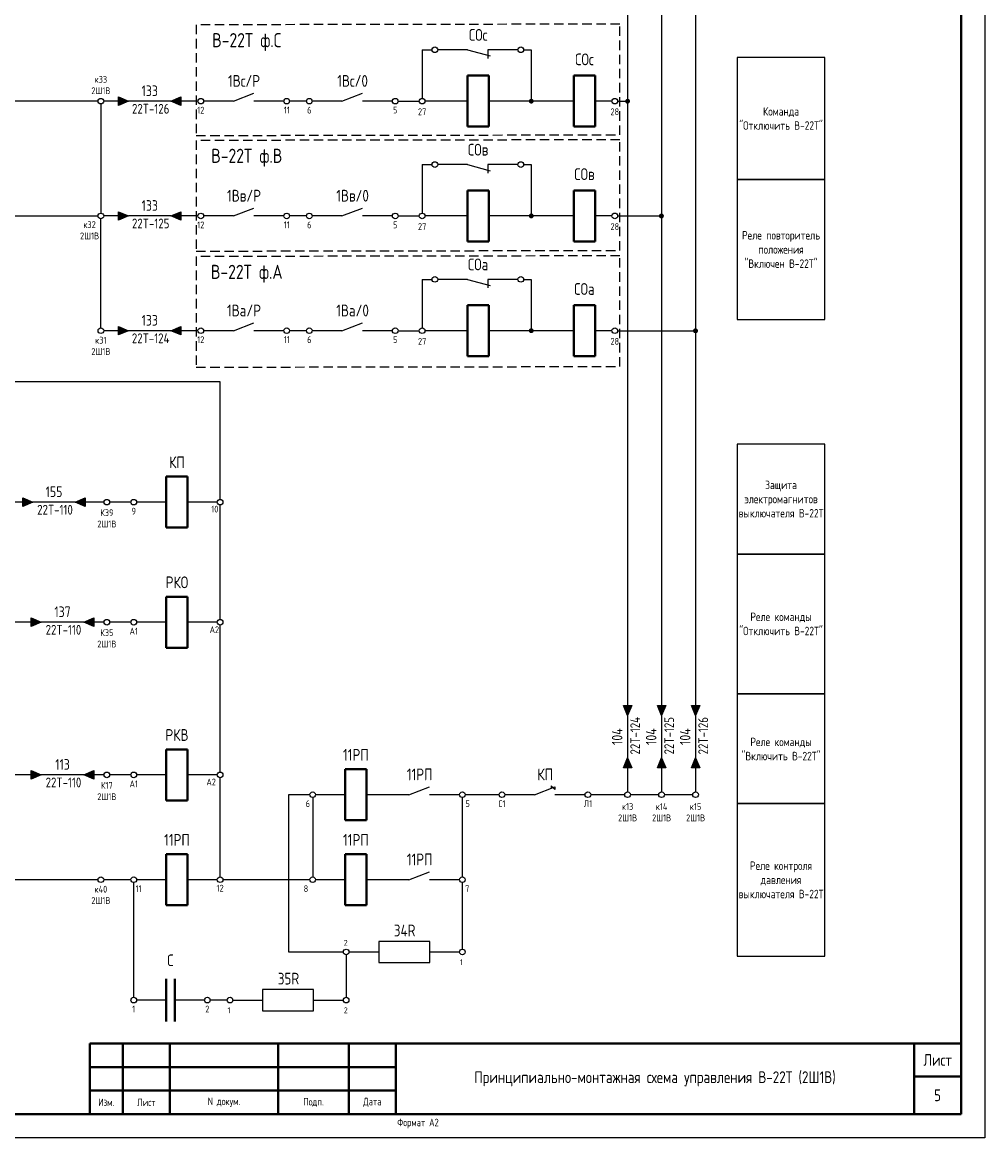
# Model space of a CAD drawing. Header units: millimetres. Extents: x 3972 to 7513, y 1417 to 2199.
# Tile 12 of 19: x 6097 to 6302, y 1779 to 2015. Entities that reach past the tile are written whole.
import ezdxf
from ezdxf.enums import TextEntityAlignment as Align

# ---------------------------------------------------------------- set-up
doc = ezdxf.new("R2010")
doc.units = ezdxf.units.MM
doc.linetypes.add('JIS_02_2.0', pattern=[3, 2, -1])
doc.layers.add('основная 0.5', color=7, linetype='Continuous', lineweight=50)
doc.styles.add('SIMPLEX', font='GOST.ttf', dxfattribs={"height": 5})

msp = doc.modelspace()

# ---------------------------------------------------------------- hatches: boundary and pattern name
h = msp.add_hatch(color=256)
h.dxf.hatch_style = 1
h.paths.add_polyline_path([(6117.9, 1997.71), (6120.02, 1998.61), (6117.9, 1999.51)])
h = msp.add_hatch(color=256)
h.dxf.hatch_style = 1
h.paths.add_polyline_path([(6131.16, 1999.51), (6129.04, 1998.61), (6131.16, 1997.71)])
h = msp.add_hatch(color=256)
h.dxf.hatch_style = 1
h.paths.add_polyline_path([(6117.9, 1973.34), (6120.02, 1974.24), (6117.9, 1975.15)])
h = msp.add_hatch(color=256)
h.dxf.hatch_style = 1
h.paths.add_polyline_path([(6131.16, 1975.15), (6129.04, 1974.24), (6131.16, 1973.34)])
h = msp.add_hatch(color=256)
h.dxf.hatch_style = 1
h.paths.add_polyline_path([(6117.9, 1948.97), (6120.02, 1949.88), (6117.9, 1950.78)])
h = msp.add_hatch(color=256)
h.dxf.hatch_style = 1
h.paths.add_polyline_path([(6131.16, 1950.78), (6129.04, 1949.88), (6131.16, 1948.97)])
h = msp.add_hatch(color=256)
h.dxf.hatch_style = 1
h.paths.add_polyline_path([(6097.58, 1912.58), (6099.69, 1913.48), (6097.58, 1914.38)])
h = msp.add_hatch(color=256)
h.dxf.hatch_style = 1
h.paths.add_polyline_path([(6110.83, 1914.38), (6108.72, 1913.48), (6110.83, 1912.58)])
h = msp.add_hatch(color=256)
h.dxf.hatch_style = 1
h.paths.add_polyline_path([(6099.38, 1887.09), (6101.5, 1888), (6099.38, 1888.9)])
h = msp.add_hatch(color=256)
h.dxf.hatch_style = 1
h.paths.add_polyline_path([(6112.64, 1888.9), (6110.52, 1888), (6112.64, 1887.09)])
h = msp.add_hatch(color=256)
h.dxf.hatch_style = 1
h.paths.add_polyline_path([(6225.08, 1870.33), (6225.98, 1868.22), (6226.88, 1870.33)])
h = msp.add_hatch(color=256)
h.dxf.hatch_style = 1
h.paths.add_polyline_path([(6232.3, 1870.33), (6233.2, 1868.22), (6234.1, 1870.33)])
h = msp.add_hatch(color=256)
h.dxf.hatch_style = 1
h.paths.add_polyline_path([(6239.52, 1870.33), (6240.42, 1868.22), (6241.32, 1870.33)])
h = msp.add_hatch(color=256)
h.dxf.hatch_style = 1
h.paths.add_polyline_path([(6226.88, 1857.08), (6225.98, 1859.19), (6225.08, 1857.08)])
h = msp.add_hatch(color=256)
h.dxf.hatch_style = 1
h.paths.add_polyline_path([(6234.1, 1857.08), (6233.2, 1859.19), (6232.3, 1857.08)])
h = msp.add_hatch(color=256)
h.dxf.hatch_style = 1
h.paths.add_polyline_path([(6241.32, 1857.08), (6240.42, 1859.19), (6239.52, 1857.08)])
h = msp.add_hatch(color=256)
h.dxf.hatch_style = 1
h.paths.add_polyline_path([(6099.38, 1854.69), (6101.5, 1855.59), (6099.38, 1856.49)])
h = msp.add_hatch(color=256)
h.dxf.hatch_style = 1
h.paths.add_polyline_path([(6112.64, 1856.49), (6110.52, 1855.59), (6112.64, 1854.69)])

# ---------------------------------------------------------------- linework, layer by layer
for p, q in [((6301.8, 2198.56), (6301.8, 1778.56)), ((6240.42, 2071.12), (6240.42, 1851.98)), ((6233.2, 2046.75), (6233.2, 1851.98)), ((6225.98, 2022.38), (6225.98, 1851.98)), ((6182.36, 2009.52), (6184.47, 2009.52)), ((6182.36, 2009.52), (6182.36, 1999.21)), ((6191.99, 2009.52), (6185.67, 2009.52)), ((6191.99, 2009.52), (6196.83, 2008.2)), ((6202.65, 2009.52), (6196.33, 2009.52)), ((6196.33, 2009.52), (6196.33, 2007.68)), ((6203.91, 2009.52), (6205.53, 2009.52)), ((6205.53, 2009.52), (6205.53, 1998.61)), ((6113.55, 1998.61), (5997.61, 1998.61)), ((6117.9, 1998.61), (6114.74, 1998.61)), ((6117.9, 1997.71), (6117.9, 1999.51)), ((6117.9, 1999.51), (6120.02, 1998.61)), ((6120.02, 1998.61), (6117.9, 1997.71)), ((6129.04, 1998.61), (6120.02, 1998.61)), ((6129.04, 1998.61), (6131.16, 1999.51)), ((6131.16, 1997.71), (6129.04, 1998.61)), ((6131.16, 1999.51), (6131.16, 1997.71)), ((6134.77, 1998.61), (6131.16, 1998.61)), ((6142.28, 1998.61), (6135.96, 1998.61)), ((6142.28, 1998.61), (6146.62, 2000.28)), ((6153.01, 1998.61), (6146.62, 1998.61)), ((6157.82, 1998.61), (6154.21, 1998.61)), ((6165.33, 1998.61), (6159.01, 1998.61)), ((6165.33, 1998.61), (6169.67, 2000.28)), ((6176.06, 1998.61), (6169.67, 1998.61)), ((6177.25, 1998.61), (6181.77, 1998.61)), ((6191.99, 1998.61), (6182.96, 1998.61)), ((6191.99, 1998.61), (6182.96, 1998.61)), ((6205.53, 1998.61), (6196.5, 1998.61)), ((6205.53, 1998.61), (6196.5, 1998.61)), ((6214.55, 1998.61), (6205.53, 1998.61)), ((6214.55, 1998.61), (6205.53, 1998.61)), ((6222.68, 1998.61), (6219.07, 1998.61)), ((6222.68, 1998.61), (6219.07, 1998.61)), ((6223.87, 1998.61), (6225.98, 1998.61)), ((6114.15, 1998.01), (6114.15, 1974.84)), ((6182.36, 1985.15), (6184.47, 1985.15)), ((6182.36, 1985.15), (6182.36, 1974.84)), ((6191.99, 1985.15), (6185.67, 1985.15)), ((6191.99, 1985.15), (6196.83, 1983.83)), ((6202.65, 1985.15), (6196.33, 1985.15)), ((6196.33, 1985.15), (6196.33, 1983.31)), ((6203.91, 1985.15), (6205.53, 1985.15)), ((6205.53, 1985.15), (6205.53, 1974.24)), ((6117.9, 1973.34), (6117.9, 1975.15)), ((6117.9, 1975.15), (6120.02, 1974.24)), ((6129.04, 1974.24), (6131.16, 1975.15)), ((6131.16, 1975.15), (6131.16, 1973.34)), ((6142.28, 1974.24), (6146.62, 1975.91)), ((6165.33, 1974.24), (6169.67, 1975.91)), ((5949.71, 1974.24), (6113.55, 1974.24)), ((6114.15, 1950.48), (6114.15, 1973.65)), ((6117.9, 1974.24), (6114.74, 1974.24)), ((6120.02, 1974.24), (6117.9, 1973.34)), ((6129.04, 1974.24), (6120.02, 1974.24)), ((6131.16, 1973.34), (6129.04, 1974.24)), ((6134.77, 1974.24), (6131.16, 1974.24)), ((6142.28, 1974.24), (6135.96, 1974.24)), ((6153.01, 1974.24), (6146.62, 1974.24)), ((6157.82, 1974.24), (6154.21, 1974.24)), ((6165.33, 1974.24), (6159.01, 1974.24)), ((6176.06, 1974.24), (6169.67, 1974.24)), ((6177.25, 1974.24), (6181.77, 1974.24)), ((6191.99, 1974.24), (6182.96, 1974.24)), ((6191.99, 1974.24), (6182.96, 1974.24)), ((6205.53, 1974.24), (6196.5, 1974.24)), ((6205.53, 1974.24), (6196.5, 1974.24)), ((6214.55, 1974.25), (6205.53, 1974.25)), ((6214.55, 1974.25), (6205.53, 1974.25)), ((6222.68, 1974.25), (6219.07, 1974.25)), ((6222.68, 1974.25), (6219.07, 1974.25)), ((6223.87, 1974.25), (6233.2, 1974.25)), ((6182.36, 1960.78), (6184.47, 1960.78)), ((6182.36, 1960.78), (6182.36, 1950.48)), ((6191.99, 1960.78), (6185.67, 1960.78)), ((6191.99, 1960.78), (6196.83, 1959.47)), ((6202.65, 1960.78), (6196.33, 1960.78)), ((6196.33, 1960.78), (6196.33, 1958.95)), ((6203.91, 1960.78), (6205.53, 1960.78)), ((6205.53, 1960.78), (6205.53, 1949.88)), ((6142.28, 1949.88), (6146.62, 1951.54)), ((6165.33, 1949.88), (6169.67, 1951.54)), ((6117.9, 1949.88), (6114.74, 1949.88)), ((6117.9, 1948.97), (6117.9, 1950.78)), ((6117.9, 1950.78), (6120.02, 1949.88)), ((6120.02, 1949.88), (6117.9, 1948.97)), ((6129.04, 1949.88), (6120.02, 1949.88)), ((6129.04, 1949.88), (6131.16, 1950.78)), ((6131.16, 1948.97), (6129.04, 1949.88)), ((6131.16, 1950.78), (6131.16, 1948.97)), ((6134.77, 1949.88), (6131.16, 1949.88)), ((6142.28, 1949.88), (6135.96, 1949.88)), ((6153.01, 1949.88), (6146.62, 1949.88)), ((6157.82, 1949.88), (6154.21, 1949.88)), ((6165.33, 1949.88), (6159.01, 1949.88)), ((6176.06, 1949.88), (6169.67, 1949.88)), ((6177.25, 1949.88), (6181.77, 1949.88)), ((6191.99, 1949.88), (6182.96, 1949.88)), ((6191.99, 1949.88), (6182.96, 1949.88)), ((6205.53, 1949.88), (6196.5, 1949.88)), ((6205.53, 1949.88), (6196.5, 1949.88)), ((6214.55, 1949.88), (6205.53, 1949.88)), ((6214.55, 1949.88), (6205.53, 1949.88)), ((6222.68, 1949.88), (6219.07, 1949.88)), ((6222.68, 1949.88), (6219.07, 1949.88)), ((6223.87, 1949.88), (6240.42, 1949.88)), ((6139.47, 1939.02), (6047.2, 1939.02)), ((6139.47, 1914.08), (6139.47, 1939.02)), ((6114.82, 1913.48), (6092.26, 1913.48)), ((6097.58, 1912.58), (6097.58, 1914.38)), ((6097.58, 1914.38), (6099.69, 1913.48)), ((6099.69, 1913.48), (6097.58, 1912.58)), ((6108.72, 1913.48), (6099.69, 1913.48)), ((6108.72, 1913.48), (6110.83, 1914.38)), ((6110.83, 1912.58), (6108.72, 1913.48)), ((6110.83, 1914.38), (6110.83, 1912.58)), ((6120.53, 1913.48), (6116.02, 1913.48)), ((6128.04, 1913.48), (6121.73, 1913.48)), ((6138.87, 1913.48), (6132.56, 1913.48)), ((6139.47, 1888.6), (6139.47, 1912.88)), ((6114.82, 1888), (6092.26, 1888)), ((6099.38, 1887.09), (6099.38, 1888.9)), ((6099.38, 1888.9), (6101.5, 1888)), ((6101.5, 1888), (6099.38, 1887.09)), ((6110.52, 1888), (6101.5, 1888)), ((6110.52, 1888), (6112.64, 1888.9)), ((6112.64, 1887.09), (6110.52, 1888)), ((6112.64, 1888.9), (6112.64, 1887.09)), ((6120.53, 1888), (6116.02, 1888)), ((6128.04, 1888), (6121.73, 1888)), ((6138.87, 1888), (6132.56, 1888)), ((6139.47, 1856.19), (6139.47, 1887.4)), ((6225.08, 1870.33), (6226.88, 1870.33)), ((6225.98, 1868.22), (6225.08, 1870.33)), ((6226.88, 1870.33), (6225.98, 1868.22)), ((6232.3, 1870.33), (6234.1, 1870.33)), ((6233.2, 1868.22), (6232.3, 1870.33)), ((6234.1, 1870.33), (6233.2, 1868.22)), ((6239.52, 1870.33), (6241.32, 1870.33)), ((6240.42, 1868.22), (6239.52, 1870.33)), ((6241.32, 1870.33), (6240.42, 1868.22)), ((6225.98, 1868.22), (6225.98, 1859.19)), ((6233.2, 1868.22), (6233.2, 1859.19)), ((6240.42, 1868.22), (6240.42, 1859.19)), ((6225.08, 1857.08), (6225.98, 1859.19)), ((6225.98, 1859.19), (6226.88, 1857.08)), ((6232.3, 1857.08), (6233.2, 1859.19)), ((6233.2, 1859.19), (6234.1, 1857.08)), ((6239.52, 1857.08), (6240.42, 1859.19)), ((6240.42, 1859.19), (6241.32, 1857.08)), ((6099.38, 1854.69), (6099.38, 1856.49)), ((6099.38, 1856.49), (6101.5, 1855.59)), ((6110.52, 1855.59), (6112.64, 1856.49)), ((6112.64, 1856.49), (6112.64, 1854.69)), ((6226.88, 1857.08), (6225.08, 1857.08)), ((6234.1, 1857.08), (6232.3, 1857.08)), ((6241.32, 1857.08), (6239.52, 1857.08)), ((6114.82, 1855.59), (6092.26, 1855.59)), ((6101.5, 1855.59), (6099.38, 1854.69)), ((6110.52, 1855.59), (6101.5, 1855.59)), ((6112.64, 1854.69), (6110.52, 1855.59)), ((6120.53, 1855.59), (6116.02, 1855.59)), ((6128.04, 1855.59), (6121.73, 1855.59)), ((6138.87, 1855.59), (6132.56, 1855.59)), ((6139.47, 1833.93), (6139.47, 1854.99)), ((6179.57, 1851.38), (6183.91, 1853.04)), ((6206.23, 1851.38), (6210.57, 1853.04)), ((6210.57, 1852.46), (6209.75, 1853.28)), ((6209.75, 1853.28), (6209.75, 1852.73)), ((6210.57, 1853.04), (6210.57, 1852.46)), ((6158.52, 1851.38), (6154.01, 1851.38)), ((6154.01, 1851.38), (6154.01, 1817.99)), ((6159.12, 1850.78), (6159.12, 1833.93)), ((6166.04, 1851.38), (6159.72, 1851.38)), ((6179.57, 1851.38), (6170.55, 1851.38)), ((6190.3, 1851.38), (6183.91, 1851.38)), ((6190.9, 1833.93), (6190.9, 1850.78)), ((6198.72, 1851.38), (6191.5, 1851.38)), ((6206.23, 1851.38), (6199.91, 1851.38)), ((6216.96, 1851.38), (6210.57, 1851.38)), ((6225.38, 1851.38), (6218.15, 1851.38)), ((6232.6, 1851.38), (6226.58, 1851.38)), ((6239.82, 1851.38), (6233.8, 1851.38)), ((6113.55, 1833.33), (6003.32, 1833.33)), ((6120.53, 1833.33), (6114.74, 1833.33)), ((6128.04, 1833.33), (6121.73, 1833.33)), ((6138.87, 1833.33), (6132.56, 1833.33)), ((6158.52, 1833.33), (6140.07, 1833.33)), ((6166.04, 1833.33), (6159.72, 1833.33)), ((6179.57, 1833.33), (6170.55, 1833.33)), ((6179.57, 1833.33), (6183.91, 1834.99)), ((6190.3, 1833.33), (6183.91, 1833.33)), ((6121.13, 1808.36), (6121.13, 1832.73)), ((6190.9, 1818.59), (6190.9, 1832.73)), ((6173.15, 1820.24), (6173.15, 1815.73)), ((6183.98, 1820.24), (6173.15, 1820.24)), ((6183.98, 1815.73), (6183.98, 1820.24)), ((6154.01, 1817.99), (6165.64, 1817.99)), ((6166.23, 1817.39), (6166.23, 1808.36)), ((6166.83, 1817.99), (6173.15, 1817.99)), ((6183.98, 1817.99), (6190.3, 1817.99)), ((6173.15, 1815.73), (6183.98, 1815.73)), ((6148.49, 1810.02), (6148.49, 1805.51)), ((6159.32, 1810.02), (6148.49, 1810.02)), ((6159.32, 1805.51), (6159.32, 1810.02)), ((6128.04, 1807.76), (6121.73, 1807.76)), ((6136.17, 1807.76), (6129.85, 1807.76)), ((6140.97, 1807.76), (6137.36, 1807.76)), ((6142.17, 1807.76), (6148.49, 1807.76)), ((6159.32, 1807.76), (6165.64, 1807.76)), ((6148.49, 1805.51), (6159.32, 1805.51)), ((6301.8, 1778.56), (5707.8, 1778.56))]:
    msp.add_line(p, q)
at = {"lineweight": 40}
for p, q in [((6296.8, 2193.56), (6296.8, 1783.56)), ((6196.5, 2004.03), (6191.99, 2004.03)), ((6191.99, 2004.03), (6191.99, 1993.2)), ((6196.5, 1993.2), (6196.5, 2004.03)), ((6219.07, 2004.03), (6214.55, 2004.03)), ((6214.55, 2004.03), (6214.55, 1993.2)), ((6219.07, 1993.2), (6219.07, 2004.03)), ((6196.5, 1993.2), (6191.99, 1993.2)), ((6219.07, 1993.2), (6214.55, 1993.2)), ((6196.5, 1979.66), (6191.99, 1979.66)), ((6191.99, 1979.66), (6191.99, 1968.83)), ((6196.5, 1968.83), (6196.5, 1979.66)), ((6219.07, 1979.66), (6214.55, 1979.66)), ((6214.55, 1979.66), (6214.55, 1968.83)), ((6219.07, 1968.83), (6219.07, 1979.66)), ((6196.5, 1968.83), (6191.99, 1968.83)), ((6219.07, 1968.83), (6214.55, 1968.83)), ((6196.5, 1955.29), (6191.99, 1955.29)), ((6191.99, 1955.29), (6191.99, 1944.46)), ((6196.5, 1944.46), (6196.5, 1955.29)), ((6219.07, 1955.29), (6214.55, 1955.29)), ((6214.55, 1955.29), (6214.55, 1944.46)), ((6219.07, 1944.46), (6219.07, 1955.29)), ((6196.5, 1944.46), (6191.99, 1944.46)), ((6219.07, 1944.46), (6214.55, 1944.46)), ((6132.56, 1918.9), (6128.04, 1918.9)), ((6128.04, 1918.9), (6128.04, 1908.07)), ((6132.56, 1908.07), (6132.56, 1918.9)), ((6132.56, 1908.07), (6128.04, 1908.07)), ((6132.56, 1893.41), (6128.04, 1893.41)), ((6128.04, 1893.41), (6128.04, 1882.58)), ((6132.56, 1882.58), (6132.56, 1893.41)), ((6132.56, 1882.58), (6128.04, 1882.58)), ((6132.56, 1861), (6128.04, 1861)), ((6128.04, 1861), (6128.04, 1850.17)), ((6132.56, 1850.17), (6132.56, 1861)), ((6170.55, 1856.79), (6166.04, 1856.79)), ((6166.04, 1856.79), (6166.04, 1845.96)), ((6170.55, 1845.96), (6170.55, 1856.79)), ((6132.56, 1850.17), (6128.04, 1850.17)), ((6170.55, 1845.96), (6166.04, 1845.96)), ((6132.56, 1838.74), (6128.04, 1838.74)), ((6128.04, 1838.74), (6128.04, 1827.91)), ((6132.56, 1827.91), (6132.56, 1838.74)), ((6170.55, 1838.74), (6166.04, 1838.74)), ((6166.04, 1838.74), (6166.04, 1827.91)), ((6170.55, 1827.91), (6170.55, 1838.74)), ((6132.56, 1827.91), (6128.04, 1827.91)), ((6170.55, 1827.91), (6166.04, 1827.91)), ((6128.04, 1812.28), (6128.04, 1803.25)), ((6129.85, 1812.28), (6129.85, 1803.25)), ((6111.8, 1798.55), (6176.8, 1798.55)), ((6286.8, 1798.56), (6286.8, 1783.56)), ((6111.8, 1793.55), (6176.8, 1793.55)), ((6286.8, 1791.56), (6296.8, 1791.56)), ((6111.8, 1788.55), (6176.8, 1788.55)), ((6296.8, 1783.56), (5727.8, 1783.56))]:
    msp.add_line(p, q, dxfattribs=at)
at = {"color": 32, "linetype": 'JIS_02_2.0', "true_color": 0xcd6928}
for points in [[(6224.36, 2014.96), (6134.39, 2014.82), (6134.39, 1991.33), (6224.36, 1991.47)], [(6224.36, 1990.4), (6134.39, 1990.27), (6134.39, 1966.78), (6224.36, 1966.92)], [(6224.36, 1965.77), (6134.39, 1965.63), (6134.39, 1942.14), (6224.36, 1942.28)]]:
    msp.add_lwpolyline(points, close=True, dxfattribs=at)
for points in [[(6249.27, 1981.98), (6267.85, 1981.98), (6267.85, 2007.9), (6249.27, 2007.9)], [(6249.27, 1952.28), (6267.85, 1952.28), (6267.85, 1981.98), (6249.27, 1981.98)], [(6249.27, 1902.47), (6267.85, 1902.47), (6267.85, 1925.82), (6249.27, 1925.82)], [(6249.27, 1872.82), (6267.85, 1872.82), (6267.85, 1902.47), (6249.27, 1902.47)], [(6249.27, 1849.53), (6267.85, 1849.53), (6267.85, 1872.82), (6249.27, 1872.82)], [(6249.27, 1817.07), (6267.85, 1817.07), (6267.85, 1849.53), (6249.27, 1849.53)]]:
    msp.add_lwpolyline(points, close=True)
at = {"const_width": 0.416}
for points in [[(6205.22, 1998.61, 1), (6205.84, 1998.61, 1)], [(6225.67, 1998.6, 1), (6226.29, 1998.6, 1)], [(6205.22, 1974.25, 1), (6205.84, 1974.25, 1)], [(6232.85, 1974.24, 1), (6233.48, 1974.24, 1)], [(6205.22, 1949.88, 1), (6205.84, 1949.88, 1)], [(6240.09, 1949.86, 1), (6240.71, 1949.86, 1)]]:
    msp.add_lwpolyline(points, format="xyb", close=True, dxfattribs=at)
for centre in [(6185.07, 2009.52), (6203.31, 2009.52), (6114.15, 1998.61), (6135.37, 1998.61), (6153.61, 1998.61), (6158.41, 1998.61), (6176.65, 1998.61), (6182.36, 1998.61), (6223.27, 1998.61), (6185.07, 1985.15), (6203.31, 1985.15), (6114.15, 1974.24), (6135.37, 1974.24), (6153.61, 1974.24), (6158.41, 1974.24), (6176.65, 1974.24), (6182.36, 1974.24), (6223.27, 1974.25), (6185.07, 1960.78), (6203.31, 1960.78), (6114.15, 1949.88), (6135.37, 1949.88), (6153.61, 1949.88), (6158.41, 1949.88), (6176.65, 1949.88), (6182.36, 1949.88), (6223.27, 1949.88), (6115.42, 1913.48), (6121.13, 1913.48), (6139.47, 1913.48), (6115.42, 1888), (6121.13, 1888), (6139.47, 1888), (6115.42, 1855.59), (6121.13, 1855.59), (6139.47, 1855.59), (6159.12, 1851.38), (6190.9, 1851.38), (6199.31, 1851.38), (6217.56, 1851.38), (6225.98, 1851.38), (6233.2, 1851.38), (6240.42, 1851.38), (6114.15, 1833.33), (6121.13, 1833.33), (6139.47, 1833.33), (6159.12, 1833.33), (6190.9, 1833.33), (6166.23, 1817.99), (6190.9, 1817.99), (6121.13, 1807.76), (6136.76, 1807.76), (6141.57, 1807.76), (6166.23, 1807.76)]:
    msp.add_circle(centre, 0.599)
at = {"layer": 'основная 0.5', "lineweight": 40}
for p, q in [((6111.8, 1798.55), (6111.8, 1783.56)), ((6118.8, 1783.56), (6118.8, 1798.55)), ((6128.8, 1783.56), (6128.8, 1798.55)), ((6151.8, 1783.56), (6151.8, 1798.55)), ((6166.8, 1783.56), (6166.8, 1798.55)), ((6176.8, 1783.56), (6176.8, 1798.56)), ((6176.8, 1798.56), (6296.8, 1798.56))]:
    msp.add_line(p, q, dxfattribs=at)

# ---------------------------------------------------------------- texts
at = {"color": 4, "style": 'SIMPLEX'}
for s, p in [('22T-126', (6124.73, 1995.96)), ('22T-125', (6124.73, 1971.6)), ('22T-124', (6124.73, 1947.23)), ('22T-110', (6104.41, 1910.83)), ('22T-110', (6106.21, 1885.35)), ('22T-110', (6106.21, 1852.94))]:
    msp.add_text(s, height=2.079, dxfattribs=at).set_placement(p, align=Align.CENTER)
for s, p in [('22T-124', (6228.63, 1863.9)), ('22T-125', (6235.85, 1863.9)), ('22T-126', (6243.07, 1863.9))]:
    msp.add_text(s, height=2.079, rotation=90, dxfattribs=at).set_placement(p, align=Align.CENTER)
at = {"style": 'SIMPLEX'}
for s, p in [('2', (6165.72, 1819.3)), ('1', (6190.39, 1815.2)), ('1', (6141.06, 1804.98)), ('2', (6165.72, 1804.98))]:
    msp.add_text(s, height=1.25, dxfattribs=at).set_placement(p)
at = {"attachment_point": 5, "style": 'SIMPLEX'}
for s, insert, char_height, width in [('В-22Т ф.С', (6145.12, 2011.16), 3, 21.4577), ('Команда "Отключить В-22Т"', (6258.56, 1994.94), 1.805, 18.5756), ('В-22Т ф.В', (6145.12, 1986.61), 3, 21.4577), ('Реле повторитель положения \\P"Включен В-22Т"', (6258.56, 1967.13), 1.805, 18.5756), ('В-22Т ф.А', (6145.12, 1961.97), 3, 21.4577), ('Защита электромагнитов выключателя В-22Т', (6258.56, 1914.14), 1.805, 18.5756), ('Реле команды \\P"Отключить В-22Т"', (6258.56, 1887.64), 1.805, 18.5756), ('Реле команды \\P"Включить В-22Т"', (6258.56, 1861.08), 1.805, 18.5756), ('Реле контроля давления выключателя В-22Т', (6258.56, 1833.3), 1.805, 18.5756), ('34R', (6178.65, 1822.55), 2.5, 5.144), ('35R', (6153.99, 1812.33), 2.5, 5.144)]:
    msp.add_mtext(s, dxfattribs=dict(at, insert=insert, char_height=char_height, width=width))
at = {"lineweight": 50, "attachment_point": 5, "style": 'SIMPLEX'}
for s, insert, char_height, width in [('СОс', (6194.24, 2012.68), 2.5, 4.5125), ('СОс', (6216.81, 2007.48), 2.5, 4.5125), ('1Вс/Р', (6144.54, 2002.91), 2.5, 4.5125), ('1Вс/0', (6167.59, 2002.91), 2.5, 4.5125), ('133', (6124.53, 2000.82), 2.256, 9.025), ('СОв', (6194.24, 1988.31), 2.5, 4.5125), ('СОв', (6216.81, 1983.11), 2.5, 4.5125), ('1Вв/Р', (6144.54, 1978.54), 2.5, 4.5125), ('1Вв/0', (6167.59, 1978.54), 2.5, 4.5125), ('133', (6124.53, 1976.46), 2.256, 9.025), ('СОа', (6194.24, 1963.95), 2.5, 4.5125), ('СОа', (6216.81, 1958.74), 2.5, 4.5125), ('1Ва/Р', (6144.54, 1954.17), 2.5, 4.5125), ('1Ва/0', (6167.59, 1954.17), 2.5, 4.5125), ('133', (6124.53, 1952.09), 2.256, 9.025), ('КП', (6130.3, 1921.94), 2.5, 4.5125), ('155', (6104.2, 1915.69), 2.256, 9.025), ('РКО', (6130.3, 1896.46), 2.5, 4.5125), ('137', (6106.01, 1890.21), 2.256, 9.025), ('РКВ', (6130.3, 1864.05), 2.5, 4.5125), ('11РП', (6168.29, 1859.84), 2.5, 4.5125), ('113', (6106.01, 1857.8), 2.256, 9.025), ('11РП', (6181.83, 1855.68), 2.5, 4.5125), ('КП', (6208.49, 1855.68), 2.5, 4.5125), ('11РП', (6130.3, 1841.79), 2.5, 4.5125), ('11РП', (6168.29, 1841.79), 2.5, 4.5125), ('11РП', (6181.83, 1837.63), 2.5, 4.5125), ('С', (6128.92, 1816.22), 2.5, 4.5125)]:
    msp.add_mtext(s, dxfattribs=dict(at, insert=insert, char_height=char_height, width=width))
at = {"color": 7, "attachment_point": 5, "style": 'SIMPLEX'}
for s, insert, char_height, width in [('к33\\P2Ш1В', (6114.15, 2002.03), 1.444, 3.5971), ('12', (6135.37, 1996.7), 1.444, 2.0728), ('11', (6153.62, 1996.72), 1.444, 2.0728), ('6', (6158.41, 1996.7), 1.44, 2.0728), ('5', (6176.65, 1996.72), 1.44, 2.0728), ('27', (6182.36, 1996.36), 1.444, 2.0728), ('28', (6223.27, 1996.36), 1.444, 2.0728), ('к32\\P2Ш1В', (6111.75, 1971.21), 1.444, 3.5971), ('12', (6135.37, 1972.34), 1.444, 2.0728), ('11', (6153.62, 1972.35), 1.444, 2.0728), ('6', (6158.41, 1972.34), 1.44, 2.0728), ('5', (6176.65, 1972.35), 1.44, 2.0728), ('27', (6182.36, 1971.99), 1.444, 2.0728), ('28', (6223.27, 1971.99), 1.444, 2.0728), ('12', (6135.37, 1947.97), 1.444, 2.0728), ('11', (6153.62, 1947.99), 1.444, 2.0728), ('6', (6158.41, 1947.97), 1.44, 2.0728), ('5', (6176.65, 1947.99), 1.44, 2.0728), ('к31\\P2Ш1В', (6114.15, 1946.66), 1.444, 3.5971), ('27', (6182.36, 1947.62), 1.444, 2.0728), ('28', (6223.27, 1947.62), 1.444, 2.0728), ('К39\\P2Ш1В', (6115.42, 1910.05), 1.444, 2.0728), ('9', (6121.13, 1911.57), 1.44, 2.0728), ('10', (6138.35, 1912), 1.444, 2.0728), ('А2', (6138.25, 1886.39), 1.444, 2.0728), ('К35\\P2Ш1В', (6115.42, 1884.56), 1.444, 2.0728), ('A1', (6121.13, 1886.09), 1.444, 2.0728), ('К17\\P2Ш1В', (6115.42, 1852.15), 1.444, 2.0728), ('A1', (6121.13, 1853.68), 1.444, 2.0728), ('А2', (6137.57, 1854.07), 1.444, 2.0728), ('6', (6158.1, 1849.47), 1.44, 2.0728), ('5', (6192.02, 1849.49), 1.44, 2.0728), ('С1', (6199.31, 1849.47), 1.444, 2.0728), ('Л1', (6217.56, 1849.49), 1.444, 2.0728), ('к13\\P2Ш1В', (6225.98, 1847.66), 1.444, 3.5971), ('к14\\P2Ш1В', (6233.2, 1847.66), 1.444, 3.5971), ('к15\\P2Ш1В', (6240.42, 1847.66), 1.444, 3.5971), ('к40\\P2Ш1В', (6114.15, 1830.11), 1.444, 3.5971), ('11', (6122.16, 1831.42), 1.444, 2.0728), ('12', (6139.47, 1831.53), 1.444, 2.0728), ('8', (6157.7, 1831.42), 1.44, 2.0728), ('7', (6191.93, 1831.44), 1.44, 2.0728), ('1', (6121.13, 1805.86), 1.44, 2.0728), ('2', (6136.76, 1805.87), 1.44, 2.0728)]:
    msp.add_mtext(s, dxfattribs=dict(at, insert=insert, char_height=char_height, width=width))
at = {"lineweight": 50, "char_height": 2.256, "width": 9.025, "attachment_point": 5, "rotation": 90, "style": 'SIMPLEX'}
for insert in [(6223.77, 1863.7), (6230.99, 1863.7), (6238.21, 1863.7)]:
    msp.add_mtext('104', dxfattribs=dict(at, insert=insert))
at = {"lineweight": 35, "attachment_point": 5, "line_spacing_factor": 0.8, "style": 'SIMPLEX'}
for s, insert, char_height, width in [('Лист', (6291.8, 1795.06), 2.5, 10), ('Принципиально-монтажная схема управления В-22Т (2Ш1В)', (6231.8, 1791.06), 2.5, 110), ('5', (6291.8, 1787.56), 2.5, 10), ('Изм.', (6115.3, 1786.06), 1.6, 7), ('Лист', (6123.8, 1786.06), 1.6, 10), ('N докум.', (6140.3, 1786.06), 1.6, 23), ('Подп.', (6159.3, 1786.06), 1.6, 15), ('Дата', (6171.8, 1786.06), 1.6, 10)]:
    msp.add_mtext(s, dxfattribs=dict(at, insert=insert, char_height=char_height, width=width))
at = {"lineweight": 30, "insert": (6177.08, 1782.59), "char_height": 1.6, "attachment_point": 1, "style": 'SIMPLEX'}
msp.add_mtext_dynamic_manual_height_columns('Формат А2', width=45.8537, gutter_width=12.5, heights=[0], dxfattribs=at)

doc.saveas('drawing.dxf')
